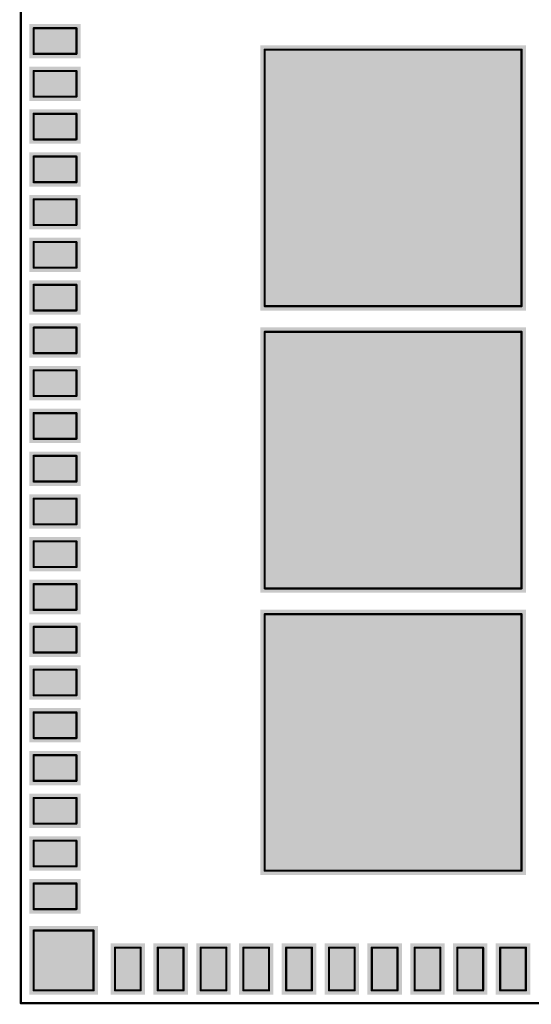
# Model space of a CAD drawing. Header units: inches. Extents: x -0.237 to 0.361, y -0.313 to 0.396.
# Tile 1 of 3: x -0.237 to -0.001, y -0.313 to 0.14. Entities that reach past the tile are written whole.
import ezdxf

# ---------------------------------------------------------------- set-up
doc = ezdxf.new("R2010")
doc.units = ezdxf.units.IN
doc.header["$MEASUREMENT"] = 0
for name, color, linetype in [('Top Layer', 1, 'Continuous'), ('Top Paste', 8, 'Continuous'), ('Top Solder', 216, 'Continuous'), ('Top Top Assembly-Bottom Assembly', 56, 'Continuous')]:
    doc.layers.add(name, color=color, linetype=linetype)

msp = doc.modelspace()

# ---------------------------------------------------------------- hatches: boundary and pattern name
at = {"layer": 'Top Layer'}
for points in [[(-0.23031, 0.12402), (-0.23031, 0.13583), (-0.21063, 0.13583), (-0.21063, 0.12402)], [(-0.12402, 0.12598), (-0.00591, 0.12598), (-0.00591, 0.00787), (-0.12402, 0.00787)], [(-0.23031, 0.10433), (-0.23031, 0.11614), (-0.21063, 0.11614), (-0.21063, 0.10433)], [(-0.23031, 0.08465), (-0.23031, 0.09646), (-0.21063, 0.09646), (-0.21063, 0.08465)], [(-0.23031, 0.06496), (-0.23031, 0.07677), (-0.21063, 0.07677), (-0.21063, 0.06496)], [(-0.23031, 0.04528), (-0.23031, 0.05709), (-0.21063, 0.05709), (-0.21063, 0.04528)], [(-0.23031, 0.02559), (-0.23031, 0.0374), (-0.21063, 0.0374), (-0.21063, 0.02559)], [(-0.23031, 0.00591), (-0.23031, 0.01772), (-0.21063, 0.01772), (-0.21063, 0.00591)], [(-0.23031, -0.01378), (-0.23031, -0.00197), (-0.21063, -0.00197), (-0.21063, -0.01378)], [(-0.12402, -0.00394), (-0.00591, -0.00394), (-0.00591, -0.12205), (-0.12402, -0.12205)], [(-0.23031, -0.03346), (-0.23031, -0.02165), (-0.21063, -0.02165), (-0.21063, -0.03346)], [(-0.23031, -0.05315), (-0.23031, -0.04134), (-0.21063, -0.04134), (-0.21063, -0.05315)], [(-0.23031, -0.07283), (-0.23031, -0.06102), (-0.21063, -0.06102), (-0.21063, -0.07283)], [(-0.23031, -0.09252), (-0.23031, -0.08071), (-0.21063, -0.08071), (-0.21063, -0.09252)], [(-0.23031, -0.1122), (-0.23031, -0.10039), (-0.21063, -0.10039), (-0.21063, -0.1122)], [(-0.23031, -0.13189), (-0.23031, -0.12008), (-0.21063, -0.12008), (-0.21063, -0.13189)], [(-0.12402, -0.13386), (-0.00591, -0.13386), (-0.00591, -0.25197), (-0.12402, -0.25197)], [(-0.23031, -0.15157), (-0.23031, -0.13976), (-0.21063, -0.13976), (-0.21063, -0.15157)], [(-0.23031, -0.17126), (-0.23031, -0.15945), (-0.21063, -0.15945), (-0.21063, -0.17126)], [(-0.23031, -0.19094), (-0.23031, -0.17913), (-0.21063, -0.17913), (-0.21063, -0.19094)], [(-0.23031, -0.21063), (-0.23031, -0.19882), (-0.21063, -0.19882), (-0.21063, -0.21063)], [(-0.23031, -0.23031), (-0.23031, -0.2185), (-0.21063, -0.2185), (-0.21063, -0.23031)], [(-0.23031, -0.25), (-0.23031, -0.23819), (-0.21063, -0.23819), (-0.21063, -0.25)], [(-0.23031, -0.26969), (-0.23031, -0.25787), (-0.21063, -0.25787), (-0.21063, -0.26969)], [(-0.20276, -0.30709), (-0.23031, -0.30709), (-0.23031, -0.27953), (-0.20276, -0.27953)], [(-0.19289, -0.2874), (-0.18108, -0.2874), (-0.18108, -0.30709), (-0.19289, -0.30709)], [(-0.1614, -0.30709), (-0.17321, -0.30709), (-0.17321, -0.2874), (-0.1614, -0.2874)], [(-0.14173, -0.30709), (-0.15354, -0.30709), (-0.15354, -0.2874), (-0.14173, -0.2874)], [(-0.12203, -0.30709), (-0.13384, -0.30709), (-0.13384, -0.2874), (-0.12203, -0.2874)], [(-0.10236, -0.30709), (-0.11417, -0.30709), (-0.11417, -0.2874), (-0.10236, -0.2874)], [(-0.08266, -0.30709), (-0.09447, -0.30709), (-0.09447, -0.2874), (-0.08266, -0.2874)], [(-0.06297, -0.30709), (-0.07478, -0.30709), (-0.07478, -0.2874), (-0.06297, -0.2874)], [(-0.04331, -0.30709), (-0.05512, -0.30709), (-0.05512, -0.2874), (-0.04331, -0.2874)], [(-0.0236, -0.30709), (-0.03541, -0.30709), (-0.03541, -0.2874), (-0.0236, -0.2874)], [(-0.00394, -0.30709), (-0.01575, -0.30709), (-0.01575, -0.2874), (-0.00394, -0.2874)]]:
    msp.add_hatch(color=1, dxfattribs=at).paths.add_polyline_path(points)
at = {"layer": 'Top Paste'}
for points in [[(-0.23031, 0.12402), (-0.23031, 0.13583), (-0.21063, 0.13583), (-0.21063, 0.12402)], [(-0.12402, 0.12598), (-0.00591, 0.12598), (-0.00591, 0.00787), (-0.12402, 0.00787)], [(-0.23031, 0.10433), (-0.23031, 0.11614), (-0.21063, 0.11614), (-0.21063, 0.10433)], [(-0.23031, 0.08465), (-0.23031, 0.09646), (-0.21063, 0.09646), (-0.21063, 0.08465)], [(-0.23031, 0.06496), (-0.23031, 0.07677), (-0.21063, 0.07677), (-0.21063, 0.06496)], [(-0.23031, 0.04528), (-0.23031, 0.05709), (-0.21063, 0.05709), (-0.21063, 0.04528)], [(-0.23031, 0.02559), (-0.23031, 0.0374), (-0.21063, 0.0374), (-0.21063, 0.02559)], [(-0.23031, 0.00591), (-0.23031, 0.01772), (-0.21063, 0.01772), (-0.21063, 0.00591)], [(-0.23031, -0.01378), (-0.23031, -0.00197), (-0.21063, -0.00197), (-0.21063, -0.01378)], [(-0.12402, -0.00394), (-0.00591, -0.00394), (-0.00591, -0.12205), (-0.12402, -0.12205)], [(-0.23031, -0.03346), (-0.23031, -0.02165), (-0.21063, -0.02165), (-0.21063, -0.03346)], [(-0.23031, -0.05315), (-0.23031, -0.04134), (-0.21063, -0.04134), (-0.21063, -0.05315)], [(-0.23031, -0.07283), (-0.23031, -0.06102), (-0.21063, -0.06102), (-0.21063, -0.07283)], [(-0.23031, -0.09252), (-0.23031, -0.08071), (-0.21063, -0.08071), (-0.21063, -0.09252)], [(-0.23031, -0.1122), (-0.23031, -0.10039), (-0.21063, -0.10039), (-0.21063, -0.1122)], [(-0.23031, -0.13189), (-0.23031, -0.12008), (-0.21063, -0.12008), (-0.21063, -0.13189)], [(-0.12402, -0.13386), (-0.00591, -0.13386), (-0.00591, -0.25197), (-0.12402, -0.25197)], [(-0.23031, -0.15157), (-0.23031, -0.13976), (-0.21063, -0.13976), (-0.21063, -0.15157)], [(-0.23031, -0.17126), (-0.23031, -0.15945), (-0.21063, -0.15945), (-0.21063, -0.17126)], [(-0.23031, -0.19094), (-0.23031, -0.17913), (-0.21063, -0.17913), (-0.21063, -0.19094)], [(-0.23031, -0.21063), (-0.23031, -0.19882), (-0.21063, -0.19882), (-0.21063, -0.21063)], [(-0.23031, -0.23031), (-0.23031, -0.2185), (-0.21063, -0.2185), (-0.21063, -0.23031)], [(-0.23031, -0.25), (-0.23031, -0.23819), (-0.21063, -0.23819), (-0.21063, -0.25)], [(-0.23031, -0.26969), (-0.23031, -0.25787), (-0.21063, -0.25787), (-0.21063, -0.26969)], [(-0.20276, -0.30709), (-0.23031, -0.30709), (-0.23031, -0.27953), (-0.20276, -0.27953)], [(-0.19289, -0.2874), (-0.18108, -0.2874), (-0.18108, -0.30709), (-0.19289, -0.30709)], [(-0.1614, -0.30709), (-0.17321, -0.30709), (-0.17321, -0.2874), (-0.1614, -0.2874)], [(-0.14173, -0.30709), (-0.15354, -0.30709), (-0.15354, -0.2874), (-0.14173, -0.2874)], [(-0.12203, -0.30709), (-0.13384, -0.30709), (-0.13384, -0.2874), (-0.12203, -0.2874)], [(-0.10236, -0.30709), (-0.11417, -0.30709), (-0.11417, -0.2874), (-0.10236, -0.2874)], [(-0.08266, -0.30709), (-0.09447, -0.30709), (-0.09447, -0.2874), (-0.08266, -0.2874)], [(-0.06297, -0.30709), (-0.07478, -0.30709), (-0.07478, -0.2874), (-0.06297, -0.2874)], [(-0.04331, -0.30709), (-0.05512, -0.30709), (-0.05512, -0.2874), (-0.04331, -0.2874)], [(-0.0236, -0.30709), (-0.03541, -0.30709), (-0.03541, -0.2874), (-0.0236, -0.2874)], [(-0.00394, -0.30709), (-0.01575, -0.30709), (-0.01575, -0.2874), (-0.00394, -0.2874)]]:
    msp.add_hatch(color=8, dxfattribs=at).paths.add_polyline_path(points)
at = {"layer": 'Top Solder'}
for points in [[(-0.23232, 0.12201), (-0.23232, 0.13783), (-0.20862, 0.13783), (-0.20862, 0.12201)], [(-0.12602, 0.12799), (-0.0039, 0.12799), (-0.0039, 0.00587), (-0.12602, 0.00587)], [(-0.23232, 0.10232), (-0.23232, 0.11815), (-0.20862, 0.11815), (-0.20862, 0.10232)], [(-0.23232, 0.08264), (-0.23232, 0.09846), (-0.20862, 0.09846), (-0.20862, 0.08264)], [(-0.23232, 0.06295), (-0.23232, 0.07878), (-0.20862, 0.07878), (-0.20862, 0.06295)], [(-0.23232, 0.04327), (-0.23232, 0.05909), (-0.20862, 0.05909), (-0.20862, 0.04327)], [(-0.23232, 0.02358), (-0.23232, 0.03941), (-0.20862, 0.03941), (-0.20862, 0.02358)], [(-0.23232, 0.0039), (-0.23232, 0.01972), (-0.20862, 0.01972), (-0.20862, 0.0039)], [(-0.23232, -0.01579), (-0.23232, 0.00004), (-0.20862, 0.00004), (-0.20862, -0.01579)], [(-0.12602, -0.00193), (-0.0039, -0.00193), (-0.0039, -0.12406), (-0.12602, -0.12406)], [(-0.23232, -0.03547), (-0.23232, -0.01965), (-0.20862, -0.01965), (-0.20862, -0.03547)], [(-0.23232, -0.05516), (-0.23232, -0.03933), (-0.20862, -0.03933), (-0.20862, -0.05516)], [(-0.23232, -0.07484), (-0.23232, -0.05902), (-0.20862, -0.05902), (-0.20862, -0.07484)], [(-0.23232, -0.09453), (-0.23232, -0.0787), (-0.20862, -0.0787), (-0.20862, -0.09453)], [(-0.23232, -0.11421), (-0.23232, -0.09839), (-0.20862, -0.09839), (-0.20862, -0.11421)], [(-0.23232, -0.1339), (-0.23232, -0.11807), (-0.20862, -0.11807), (-0.20862, -0.1339)], [(-0.12602, -0.13185), (-0.0039, -0.13185), (-0.0039, -0.25398), (-0.12602, -0.25398)], [(-0.23232, -0.15358), (-0.23232, -0.13776), (-0.20862, -0.13776), (-0.20862, -0.15358)], [(-0.23232, -0.17327), (-0.23232, -0.15744), (-0.20862, -0.15744), (-0.20862, -0.17327)], [(-0.23232, -0.19295), (-0.23232, -0.17713), (-0.20862, -0.17713), (-0.20862, -0.19295)], [(-0.23232, -0.21264), (-0.23232, -0.19681), (-0.20862, -0.19681), (-0.20862, -0.21264)], [(-0.23232, -0.23232), (-0.23232, -0.2165), (-0.20862, -0.2165), (-0.20862, -0.23232)], [(-0.23232, -0.25201), (-0.23232, -0.23618), (-0.20862, -0.23618), (-0.20862, -0.25201)], [(-0.23232, -0.27169), (-0.23232, -0.25587), (-0.20862, -0.25587), (-0.20862, -0.27169)], [(-0.20075, -0.30909), (-0.23232, -0.30909), (-0.23232, -0.27752), (-0.20075, -0.27752)], [(-0.1949, -0.28539), (-0.17907, -0.28539), (-0.17907, -0.30909), (-0.1949, -0.30909)], [(-0.15939, -0.30909), (-0.17522, -0.30909), (-0.17522, -0.28539), (-0.15939, -0.28539)], [(-0.13972, -0.30909), (-0.15555, -0.30909), (-0.15555, -0.28539), (-0.13972, -0.28539)], [(-0.12002, -0.30909), (-0.13585, -0.30909), (-0.13585, -0.28539), (-0.12002, -0.28539)], [(-0.10035, -0.30909), (-0.11618, -0.30909), (-0.11618, -0.28539), (-0.10035, -0.28539)], [(-0.08065, -0.30909), (-0.09648, -0.30909), (-0.09648, -0.28539), (-0.08065, -0.28539)], [(-0.06096, -0.30909), (-0.07679, -0.30909), (-0.07679, -0.28539), (-0.06096, -0.28539)], [(-0.0413, -0.30909), (-0.05713, -0.30909), (-0.05713, -0.28539), (-0.0413, -0.28539)], [(-0.02159, -0.30909), (-0.03742, -0.30909), (-0.03742, -0.28539), (-0.02159, -0.28539)], [(-0.00193, -0.30909), (-0.01776, -0.30909), (-0.01776, -0.28539), (-0.00193, -0.28539)]]:
    msp.add_hatch(color=216, dxfattribs=at).paths.add_polyline_path(points)

# ---------------------------------------------------------------- linework, layer by layer
at = {"layer": 'Top Top Assembly-Bottom Assembly', "const_width": 0.001}
for points in [[(-0.23622, -0.31299), (-0.23622, 0.39567)], [(-0.23031, 0.12402), (-0.23031, 0.13583)], [(-0.23031, 0.13583), (-0.21063, 0.13583)], [(-0.21063, 0.12402), (-0.21063, 0.13583)], [(-0.23031, 0.12402), (-0.21063, 0.12402)], [(-0.12402, 0.12598), (-0.00591, 0.12598)], [(-0.12402, 0.00787), (-0.12402, 0.12598)], [(-0.00591, 0.00787), (-0.00591, 0.12598)], [(-0.23031, 0.10433), (-0.23031, 0.11614)], [(-0.23031, 0.11614), (-0.21063, 0.11614)], [(-0.21063, 0.10433), (-0.21063, 0.11614)], [(-0.23031, 0.10433), (-0.21063, 0.10433)], [(-0.23031, 0.08465), (-0.23031, 0.09646)], [(-0.23031, 0.09646), (-0.21063, 0.09646)], [(-0.21063, 0.08465), (-0.21063, 0.09646)], [(-0.23031, 0.08465), (-0.21063, 0.08465)], [(-0.23031, 0.06496), (-0.23031, 0.07677)], [(-0.23031, 0.07677), (-0.21063, 0.07677)], [(-0.21063, 0.06496), (-0.21063, 0.07677)], [(-0.23031, 0.06496), (-0.21063, 0.06496)], [(-0.23031, 0.04528), (-0.23031, 0.05709)], [(-0.23031, 0.05709), (-0.21063, 0.05709)], [(-0.21063, 0.04528), (-0.21063, 0.05709)], [(-0.23031, 0.04528), (-0.21063, 0.04528)], [(-0.23031, 0.02559), (-0.23031, 0.0374)], [(-0.23031, 0.0374), (-0.21063, 0.0374)], [(-0.21063, 0.02559), (-0.21063, 0.0374)], [(-0.23031, 0.02559), (-0.21063, 0.02559)], [(-0.23031, 0.00591), (-0.23031, 0.01772)], [(-0.23031, 0.01772), (-0.21063, 0.01772)], [(-0.21063, 0.00591), (-0.21063, 0.01772)], [(-0.23031, 0.00591), (-0.21063, 0.00591)], [(-0.12402, 0.00787), (-0.00591, 0.00787)], [(-0.23031, -0.01378), (-0.23031, -0.00197)], [(-0.23031, -0.00197), (-0.21063, -0.00197)], [(-0.21063, -0.01378), (-0.21063, -0.00197)], [(-0.12402, -0.00394), (-0.00591, -0.00394)], [(-0.12402, -0.12205), (-0.12402, -0.00394)], [(-0.00591, -0.12205), (-0.00591, -0.00394)], [(-0.23031, -0.01378), (-0.21063, -0.01378)], [(-0.23031, -0.03346), (-0.23031, -0.02165)], [(-0.23031, -0.02165), (-0.21063, -0.02165)], [(-0.21063, -0.03346), (-0.21063, -0.02165)], [(-0.23031, -0.03346), (-0.21063, -0.03346)], [(-0.23031, -0.05315), (-0.23031, -0.04134)], [(-0.23031, -0.04134), (-0.21063, -0.04134)], [(-0.21063, -0.05315), (-0.21063, -0.04134)], [(-0.23031, -0.05315), (-0.21063, -0.05315)], [(-0.23031, -0.07283), (-0.23031, -0.06102)], [(-0.23031, -0.06102), (-0.21063, -0.06102)], [(-0.21063, -0.07283), (-0.21063, -0.06102)], [(-0.23031, -0.07283), (-0.21063, -0.07283)], [(-0.23031, -0.09252), (-0.23031, -0.08071)], [(-0.23031, -0.08071), (-0.21063, -0.08071)], [(-0.21063, -0.09252), (-0.21063, -0.08071)], [(-0.23031, -0.09252), (-0.21063, -0.09252)], [(-0.23031, -0.1122), (-0.23031, -0.10039)], [(-0.23031, -0.10039), (-0.21063, -0.10039)], [(-0.21063, -0.1122), (-0.21063, -0.10039)], [(-0.23031, -0.1122), (-0.21063, -0.1122)], [(-0.23031, -0.13189), (-0.23031, -0.12008)], [(-0.23031, -0.12008), (-0.21063, -0.12008)], [(-0.21063, -0.13189), (-0.21063, -0.12008)], [(-0.12402, -0.12205), (-0.00591, -0.12205)], [(-0.23031, -0.13189), (-0.21063, -0.13189)], [(-0.12402, -0.13386), (-0.00591, -0.13386)], [(-0.12402, -0.25197), (-0.12402, -0.13386)], [(-0.00591, -0.25197), (-0.00591, -0.13386)], [(-0.23031, -0.15157), (-0.23031, -0.13976)], [(-0.23031, -0.13976), (-0.21063, -0.13976)], [(-0.21063, -0.15157), (-0.21063, -0.13976)], [(-0.23031, -0.15157), (-0.21063, -0.15157)], [(-0.23031, -0.17126), (-0.23031, -0.15945)], [(-0.23031, -0.15945), (-0.21063, -0.15945)], [(-0.21063, -0.17126), (-0.21063, -0.15945)], [(-0.23031, -0.17126), (-0.21063, -0.17126)], [(-0.23031, -0.19094), (-0.23031, -0.17913)], [(-0.23031, -0.17913), (-0.21063, -0.17913)], [(-0.21063, -0.19094), (-0.21063, -0.17913)], [(-0.23031, -0.19094), (-0.21063, -0.19094)], [(-0.23031, -0.21063), (-0.23031, -0.19882)], [(-0.23031, -0.19882), (-0.21063, -0.19882)], [(-0.21063, -0.21063), (-0.21063, -0.19882)], [(-0.23031, -0.21063), (-0.21063, -0.21063)], [(-0.23031, -0.23031), (-0.23031, -0.2185)], [(-0.23031, -0.2185), (-0.21063, -0.2185)], [(-0.21063, -0.23031), (-0.21063, -0.2185)], [(-0.23031, -0.23031), (-0.21063, -0.23031)], [(-0.23031, -0.25), (-0.23031, -0.23819)], [(-0.23031, -0.23819), (-0.21063, -0.23819)], [(-0.21063, -0.25), (-0.21063, -0.23819)], [(-0.23031, -0.25), (-0.21063, -0.25)], [(-0.12402, -0.25197), (-0.00591, -0.25197)], [(-0.23031, -0.26969), (-0.23031, -0.25787)], [(-0.23031, -0.25787), (-0.21063, -0.25787)], [(-0.21063, -0.26969), (-0.21063, -0.25787)], [(-0.23031, -0.26969), (-0.21063, -0.26969)], [(-0.23031, -0.27953), (-0.20276, -0.27953)], [(-0.23031, -0.30709), (-0.23031, -0.27953)], [(-0.20276, -0.30709), (-0.20276, -0.27953)], [(-0.19289, -0.2874), (-0.18108, -0.2874)], [(-0.19289, -0.30709), (-0.19289, -0.2874)], [(-0.18108, -0.30709), (-0.18108, -0.2874)], [(-0.17321, -0.2874), (-0.1614, -0.2874)], [(-0.17321, -0.30709), (-0.17321, -0.2874)], [(-0.1614, -0.30709), (-0.1614, -0.2874)], [(-0.15352, -0.2874), (-0.14171, -0.2874)], [(-0.15352, -0.30709), (-0.15352, -0.2874)], [(-0.14171, -0.30709), (-0.14171, -0.2874)], [(-0.13384, -0.2874), (-0.12203, -0.2874)], [(-0.13384, -0.30709), (-0.13384, -0.2874)], [(-0.12203, -0.30709), (-0.12203, -0.2874)], [(-0.11415, -0.2874), (-0.10234, -0.2874)], [(-0.11415, -0.30709), (-0.11415, -0.2874)], [(-0.10234, -0.30709), (-0.10234, -0.2874)], [(-0.09447, -0.2874), (-0.08266, -0.2874)], [(-0.09447, -0.30709), (-0.09447, -0.2874)], [(-0.08266, -0.30709), (-0.08266, -0.2874)], [(-0.07478, -0.2874), (-0.06297, -0.2874)], [(-0.07478, -0.30709), (-0.07478, -0.2874)], [(-0.06297, -0.30709), (-0.06297, -0.2874)], [(-0.0551, -0.2874), (-0.04329, -0.2874)], [(-0.0551, -0.30709), (-0.0551, -0.2874)], [(-0.04329, -0.30709), (-0.04329, -0.2874)], [(-0.03541, -0.2874), (-0.0236, -0.2874)], [(-0.03541, -0.30709), (-0.03541, -0.2874)], [(-0.0236, -0.30709), (-0.0236, -0.2874)], [(-0.01573, -0.2874), (-0.00392, -0.2874)], [(-0.01573, -0.30709), (-0.01573, -0.2874)], [(-0.00392, -0.30709), (-0.00392, -0.2874)], [(-0.23031, -0.30709), (-0.20276, -0.30709)], [(-0.19289, -0.30709), (-0.18108, -0.30709)], [(-0.17321, -0.30709), (-0.1614, -0.30709)], [(-0.15352, -0.30709), (-0.14171, -0.30709)], [(-0.13384, -0.30709), (-0.12203, -0.30709)], [(-0.11415, -0.30709), (-0.10234, -0.30709)], [(-0.09447, -0.30709), (-0.08266, -0.30709)], [(-0.07478, -0.30709), (-0.06297, -0.30709)], [(-0.0551, -0.30709), (-0.04329, -0.30709)], [(-0.03541, -0.30709), (-0.0236, -0.30709)], [(-0.01573, -0.30709), (-0.00392, -0.30709)], [(-0.23622, -0.31299), (0.23622, -0.31299)]]:
    msp.add_lwpolyline(points, dxfattribs=at)
at = {"layer": 'Top Top Assembly-Bottom Assembly', "const_width": 0.0005}
for points in [[(-0.23056, 0.13583, 1), (-0.23006, 0.13583, 1)], [(-0.23056, 0.13583, 1), (-0.23006, 0.13583, 1)], [(-0.21088, 0.13583, 1), (-0.21038, 0.13583, 1)], [(-0.21088, 0.13583, 1), (-0.21038, 0.13583, 1)], [(-0.23056, 0.12402, 1), (-0.23006, 0.12402, 1)], [(-0.23056, 0.12402, 1), (-0.23006, 0.12402, 1)], [(-0.21088, 0.12402, 1), (-0.21038, 0.12402, 1)], [(-0.21088, 0.12402, 1), (-0.21038, 0.12402, 1)], [(-0.12427, 0.12598, 1), (-0.12377, 0.12598, 1)], [(-0.12427, 0.12598, 1), (-0.12377, 0.12598, 1)], [(-0.00616, 0.12598, 1), (-0.00566, 0.12598, 1)], [(-0.00616, 0.12598, 1), (-0.00566, 0.12598, 1)], [(-0.23056, 0.11614, 1), (-0.23006, 0.11614, 1)], [(-0.23056, 0.11614, 1), (-0.23006, 0.11614, 1)], [(-0.21088, 0.11614, 1), (-0.21038, 0.11614, 1)], [(-0.21088, 0.11614, 1), (-0.21038, 0.11614, 1)], [(-0.23056, 0.10433, 1), (-0.23006, 0.10433, 1)], [(-0.23056, 0.10433, 1), (-0.23006, 0.10433, 1)], [(-0.21088, 0.10433, 1), (-0.21038, 0.10433, 1)], [(-0.21088, 0.10433, 1), (-0.21038, 0.10433, 1)], [(-0.23056, 0.09646, 1), (-0.23006, 0.09646, 1)], [(-0.23056, 0.09646, 1), (-0.23006, 0.09646, 1)], [(-0.21088, 0.09646, 1), (-0.21038, 0.09646, 1)], [(-0.21088, 0.09646, 1), (-0.21038, 0.09646, 1)], [(-0.23056, 0.08465, 1), (-0.23006, 0.08465, 1)], [(-0.23056, 0.08465, 1), (-0.23006, 0.08465, 1)], [(-0.21088, 0.08465, 1), (-0.21038, 0.08465, 1)], [(-0.21088, 0.08465, 1), (-0.21038, 0.08465, 1)], [(-0.23056, 0.07677, 1), (-0.23006, 0.07677, 1)], [(-0.23056, 0.07677, 1), (-0.23006, 0.07677, 1)], [(-0.21088, 0.07677, 1), (-0.21038, 0.07677, 1)], [(-0.21088, 0.07677, 1), (-0.21038, 0.07677, 1)], [(-0.23056, 0.06496, 1), (-0.23006, 0.06496, 1)], [(-0.23056, 0.06496, 1), (-0.23006, 0.06496, 1)], [(-0.21088, 0.06496, 1), (-0.21038, 0.06496, 1)], [(-0.21088, 0.06496, 1), (-0.21038, 0.06496, 1)], [(-0.23056, 0.05709, 1), (-0.23006, 0.05709, 1)], [(-0.23056, 0.05709, 1), (-0.23006, 0.05709, 1)], [(-0.21088, 0.05709, 1), (-0.21038, 0.05709, 1)], [(-0.21088, 0.05709, 1), (-0.21038, 0.05709, 1)], [(-0.23056, 0.04528, 1), (-0.23006, 0.04528, 1)], [(-0.23056, 0.04528, 1), (-0.23006, 0.04528, 1)], [(-0.21088, 0.04528, 1), (-0.21038, 0.04528, 1)], [(-0.21088, 0.04528, 1), (-0.21038, 0.04528, 1)], [(-0.23056, 0.0374, 1), (-0.23006, 0.0374, 1)], [(-0.23056, 0.0374, 1), (-0.23006, 0.0374, 1)], [(-0.21088, 0.0374, 1), (-0.21038, 0.0374, 1)], [(-0.21088, 0.0374, 1), (-0.21038, 0.0374, 1)], [(-0.23056, 0.02559, 1), (-0.23006, 0.02559, 1)], [(-0.23056, 0.02559, 1), (-0.23006, 0.02559, 1)], [(-0.21088, 0.02559, 1), (-0.21038, 0.02559, 1)], [(-0.21088, 0.02559, 1), (-0.21038, 0.02559, 1)], [(-0.23056, 0.01772, 1), (-0.23006, 0.01772, 1)], [(-0.23056, 0.01772, 1), (-0.23006, 0.01772, 1)], [(-0.21088, 0.01772, 1), (-0.21038, 0.01772, 1)], [(-0.21088, 0.01772, 1), (-0.21038, 0.01772, 1)], [(-0.23056, 0.00591, 1), (-0.23006, 0.00591, 1)], [(-0.23056, 0.00591, 1), (-0.23006, 0.00591, 1)], [(-0.21088, 0.00591, 1), (-0.21038, 0.00591, 1)], [(-0.21088, 0.00591, 1), (-0.21038, 0.00591, 1)], [(-0.12427, 0.00787, 1), (-0.12377, 0.00787, 1)], [(-0.12427, 0.00787, 1), (-0.12377, 0.00787, 1)], [(-0.00616, 0.00787, 1), (-0.00566, 0.00787, 1)], [(-0.00616, 0.00787, 1), (-0.00566, 0.00787, 1)], [(-0.23056, -0.00197, 1), (-0.23006, -0.00197, 1)], [(-0.23056, -0.00197, 1), (-0.23006, -0.00197, 1)], [(-0.21088, -0.00197, 1), (-0.21038, -0.00197, 1)], [(-0.21088, -0.00197, 1), (-0.21038, -0.00197, 1)], [(-0.12427, -0.00394, 1), (-0.12377, -0.00394, 1)], [(-0.12427, -0.00394, 1), (-0.12377, -0.00394, 1)], [(-0.00616, -0.00394, 1), (-0.00566, -0.00394, 1)], [(-0.00616, -0.00394, 1), (-0.00566, -0.00394, 1)], [(-0.23056, -0.01378, 1), (-0.23006, -0.01378, 1)], [(-0.23056, -0.01378, 1), (-0.23006, -0.01378, 1)], [(-0.21088, -0.01378, 1), (-0.21038, -0.01378, 1)], [(-0.21088, -0.01378, 1), (-0.21038, -0.01378, 1)], [(-0.23056, -0.02165, 1), (-0.23006, -0.02165, 1)], [(-0.23056, -0.02165, 1), (-0.23006, -0.02165, 1)], [(-0.21088, -0.02165, 1), (-0.21038, -0.02165, 1)], [(-0.21088, -0.02165, 1), (-0.21038, -0.02165, 1)], [(-0.23056, -0.03346, 1), (-0.23006, -0.03346, 1)], [(-0.23056, -0.03346, 1), (-0.23006, -0.03346, 1)], [(-0.21088, -0.03346, 1), (-0.21038, -0.03346, 1)], [(-0.21088, -0.03346, 1), (-0.21038, -0.03346, 1)], [(-0.23056, -0.04134, 1), (-0.23006, -0.04134, 1)], [(-0.23056, -0.04134, 1), (-0.23006, -0.04134, 1)], [(-0.21088, -0.04134, 1), (-0.21038, -0.04134, 1)], [(-0.21088, -0.04134, 1), (-0.21038, -0.04134, 1)], [(-0.23056, -0.05315, 1), (-0.23006, -0.05315, 1)], [(-0.23056, -0.05315, 1), (-0.23006, -0.05315, 1)], [(-0.21088, -0.05315, 1), (-0.21038, -0.05315, 1)], [(-0.21088, -0.05315, 1), (-0.21038, -0.05315, 1)], [(-0.23056, -0.06102, 1), (-0.23006, -0.06102, 1)], [(-0.23056, -0.06102, 1), (-0.23006, -0.06102, 1)], [(-0.21088, -0.06102, 1), (-0.21038, -0.06102, 1)], [(-0.21088, -0.06102, 1), (-0.21038, -0.06102, 1)], [(-0.23056, -0.07283, 1), (-0.23006, -0.07283, 1)], [(-0.23056, -0.07283, 1), (-0.23006, -0.07283, 1)], [(-0.21088, -0.07283, 1), (-0.21038, -0.07283, 1)], [(-0.21088, -0.07283, 1), (-0.21038, -0.07283, 1)], [(-0.23056, -0.08071, 1), (-0.23006, -0.08071, 1)], [(-0.23056, -0.08071, 1), (-0.23006, -0.08071, 1)], [(-0.21088, -0.08071, 1), (-0.21038, -0.08071, 1)], [(-0.21088, -0.08071, 1), (-0.21038, -0.08071, 1)], [(-0.23056, -0.09252, 1), (-0.23006, -0.09252, 1)], [(-0.23056, -0.09252, 1), (-0.23006, -0.09252, 1)], [(-0.21088, -0.09252, 1), (-0.21038, -0.09252, 1)], [(-0.21088, -0.09252, 1), (-0.21038, -0.09252, 1)], [(-0.23056, -0.10039, 1), (-0.23006, -0.10039, 1)], [(-0.23056, -0.10039, 1), (-0.23006, -0.10039, 1)], [(-0.21088, -0.10039, 1), (-0.21038, -0.10039, 1)], [(-0.21088, -0.10039, 1), (-0.21038, -0.10039, 1)], [(-0.23056, -0.1122, 1), (-0.23006, -0.1122, 1)], [(-0.23056, -0.1122, 1), (-0.23006, -0.1122, 1)], [(-0.21088, -0.1122, 1), (-0.21038, -0.1122, 1)], [(-0.21088, -0.1122, 1), (-0.21038, -0.1122, 1)], [(-0.23056, -0.12008, 1), (-0.23006, -0.12008, 1)], [(-0.23056, -0.12008, 1), (-0.23006, -0.12008, 1)], [(-0.21088, -0.12008, 1), (-0.21038, -0.12008, 1)], [(-0.21088, -0.12008, 1), (-0.21038, -0.12008, 1)], [(-0.12427, -0.12205, 1), (-0.12377, -0.12205, 1)], [(-0.12427, -0.12205, 1), (-0.12377, -0.12205, 1)], [(-0.00616, -0.12205, 1), (-0.00566, -0.12205, 1)], [(-0.00616, -0.12205, 1), (-0.00566, -0.12205, 1)], [(-0.23056, -0.13189, 1), (-0.23006, -0.13189, 1)], [(-0.23056, -0.13189, 1), (-0.23006, -0.13189, 1)], [(-0.21088, -0.13189, 1), (-0.21038, -0.13189, 1)], [(-0.21088, -0.13189, 1), (-0.21038, -0.13189, 1)], [(-0.12427, -0.13386, 1), (-0.12377, -0.13386, 1)], [(-0.12427, -0.13386, 1), (-0.12377, -0.13386, 1)], [(-0.00616, -0.13386, 1), (-0.00566, -0.13386, 1)], [(-0.00616, -0.13386, 1), (-0.00566, -0.13386, 1)], [(-0.23056, -0.13976, 1), (-0.23006, -0.13976, 1)], [(-0.23056, -0.13976, 1), (-0.23006, -0.13976, 1)], [(-0.21088, -0.13976, 1), (-0.21038, -0.13976, 1)], [(-0.21088, -0.13976, 1), (-0.21038, -0.13976, 1)], [(-0.23056, -0.15157, 1), (-0.23006, -0.15157, 1)], [(-0.23056, -0.15157, 1), (-0.23006, -0.15157, 1)], [(-0.21088, -0.15157, 1), (-0.21038, -0.15157, 1)], [(-0.21088, -0.15157, 1), (-0.21038, -0.15157, 1)], [(-0.23056, -0.15945, 1), (-0.23006, -0.15945, 1)], [(-0.23056, -0.15945, 1), (-0.23006, -0.15945, 1)], [(-0.21088, -0.15945, 1), (-0.21038, -0.15945, 1)], [(-0.21088, -0.15945, 1), (-0.21038, -0.15945, 1)], [(-0.23056, -0.17126, 1), (-0.23006, -0.17126, 1)], [(-0.23056, -0.17126, 1), (-0.23006, -0.17126, 1)], [(-0.21088, -0.17126, 1), (-0.21038, -0.17126, 1)], [(-0.21088, -0.17126, 1), (-0.21038, -0.17126, 1)], [(-0.23056, -0.17913, 1), (-0.23006, -0.17913, 1)], [(-0.23056, -0.17913, 1), (-0.23006, -0.17913, 1)], [(-0.21088, -0.17913, 1), (-0.21038, -0.17913, 1)], [(-0.21088, -0.17913, 1), (-0.21038, -0.17913, 1)], [(-0.23056, -0.19094, 1), (-0.23006, -0.19094, 1)], [(-0.23056, -0.19094, 1), (-0.23006, -0.19094, 1)], [(-0.21088, -0.19094, 1), (-0.21038, -0.19094, 1)], [(-0.21088, -0.19094, 1), (-0.21038, -0.19094, 1)], [(-0.23056, -0.19882, 1), (-0.23006, -0.19882, 1)], [(-0.23056, -0.19882, 1), (-0.23006, -0.19882, 1)], [(-0.21088, -0.19882, 1), (-0.21038, -0.19882, 1)], [(-0.21088, -0.19882, 1), (-0.21038, -0.19882, 1)], [(-0.23056, -0.21063, 1), (-0.23006, -0.21063, 1)], [(-0.23056, -0.21063, 1), (-0.23006, -0.21063, 1)], [(-0.21088, -0.21063, 1), (-0.21038, -0.21063, 1)], [(-0.21088, -0.21063, 1), (-0.21038, -0.21063, 1)], [(-0.23056, -0.2185, 1), (-0.23006, -0.2185, 1)], [(-0.23056, -0.2185, 1), (-0.23006, -0.2185, 1)], [(-0.21088, -0.2185, 1), (-0.21038, -0.2185, 1)], [(-0.21088, -0.2185, 1), (-0.21038, -0.2185, 1)], [(-0.23056, -0.23031, 1), (-0.23006, -0.23031, 1)], [(-0.23056, -0.23031, 1), (-0.23006, -0.23031, 1)], [(-0.21088, -0.23031, 1), (-0.21038, -0.23031, 1)], [(-0.21088, -0.23031, 1), (-0.21038, -0.23031, 1)], [(-0.23056, -0.23819, 1), (-0.23006, -0.23819, 1)], [(-0.23056, -0.23819, 1), (-0.23006, -0.23819, 1)], [(-0.21088, -0.23819, 1), (-0.21038, -0.23819, 1)], [(-0.21088, -0.23819, 1), (-0.21038, -0.23819, 1)], [(-0.23056, -0.25, 1), (-0.23006, -0.25, 1)], [(-0.23056, -0.25, 1), (-0.23006, -0.25, 1)], [(-0.21088, -0.25, 1), (-0.21038, -0.25, 1)], [(-0.21088, -0.25, 1), (-0.21038, -0.25, 1)], [(-0.12427, -0.25197, 1), (-0.12377, -0.25197, 1)], [(-0.12427, -0.25197, 1), (-0.12377, -0.25197, 1)], [(-0.00616, -0.25197, 1), (-0.00566, -0.25197, 1)], [(-0.00616, -0.25197, 1), (-0.00566, -0.25197, 1)], [(-0.23056, -0.25787, 1), (-0.23006, -0.25787, 1)], [(-0.23056, -0.25787, 1), (-0.23006, -0.25787, 1)], [(-0.21088, -0.25787, 1), (-0.21038, -0.25787, 1)], [(-0.21088, -0.25787, 1), (-0.21038, -0.25787, 1)], [(-0.23056, -0.26969, 1), (-0.23006, -0.26969, 1)], [(-0.23056, -0.26969, 1), (-0.23006, -0.26969, 1)], [(-0.21088, -0.26969, 1), (-0.21038, -0.26969, 1)], [(-0.21088, -0.26969, 1), (-0.21038, -0.26969, 1)], [(-0.23056, -0.27953, 1), (-0.23006, -0.27953, 1)], [(-0.23056, -0.27953, 1), (-0.23006, -0.27953, 1)], [(-0.20301, -0.27953, 1), (-0.20251, -0.27953, 1)], [(-0.20301, -0.27953, 1), (-0.20251, -0.27953, 1)], [(-0.19314, -0.2874, 1), (-0.19264, -0.2874, 1)], [(-0.19314, -0.2874, 1), (-0.19264, -0.2874, 1)], [(-0.18133, -0.2874, 1), (-0.18083, -0.2874, 1)], [(-0.18133, -0.2874, 1), (-0.18083, -0.2874, 1)], [(-0.17346, -0.2874, 1), (-0.17296, -0.2874, 1)], [(-0.17346, -0.2874, 1), (-0.17296, -0.2874, 1)], [(-0.16165, -0.2874, 1), (-0.16115, -0.2874, 1)], [(-0.16165, -0.2874, 1), (-0.16115, -0.2874, 1)], [(-0.15377, -0.2874, 1), (-0.15327, -0.2874, 1)], [(-0.15377, -0.2874, 1), (-0.15327, -0.2874, 1)], [(-0.14196, -0.2874, 1), (-0.14146, -0.2874, 1)], [(-0.14196, -0.2874, 1), (-0.14146, -0.2874, 1)], [(-0.13409, -0.2874, 1), (-0.13359, -0.2874, 1)], [(-0.13409, -0.2874, 1), (-0.13359, -0.2874, 1)], [(-0.12228, -0.2874, 1), (-0.12178, -0.2874, 1)], [(-0.12228, -0.2874, 1), (-0.12178, -0.2874, 1)], [(-0.1144, -0.2874, 1), (-0.1139, -0.2874, 1)], [(-0.1144, -0.2874, 1), (-0.1139, -0.2874, 1)], [(-0.10259, -0.2874, 1), (-0.10209, -0.2874, 1)], [(-0.10259, -0.2874, 1), (-0.10209, -0.2874, 1)], [(-0.09472, -0.2874, 1), (-0.09422, -0.2874, 1)], [(-0.09472, -0.2874, 1), (-0.09422, -0.2874, 1)], [(-0.08291, -0.2874, 1), (-0.08241, -0.2874, 1)], [(-0.08291, -0.2874, 1), (-0.08241, -0.2874, 1)], [(-0.07503, -0.2874, 1), (-0.07453, -0.2874, 1)], [(-0.07503, -0.2874, 1), (-0.07453, -0.2874, 1)], [(-0.06322, -0.2874, 1), (-0.06272, -0.2874, 1)], [(-0.06322, -0.2874, 1), (-0.06272, -0.2874, 1)], [(-0.05535, -0.2874, 1), (-0.05485, -0.2874, 1)], [(-0.05535, -0.2874, 1), (-0.05485, -0.2874, 1)], [(-0.04354, -0.2874, 1), (-0.04304, -0.2874, 1)], [(-0.04354, -0.2874, 1), (-0.04304, -0.2874, 1)], [(-0.03566, -0.2874, 1), (-0.03516, -0.2874, 1)], [(-0.03566, -0.2874, 1), (-0.03516, -0.2874, 1)], [(-0.02385, -0.2874, 1), (-0.02335, -0.2874, 1)], [(-0.02385, -0.2874, 1), (-0.02335, -0.2874, 1)], [(-0.01598, -0.2874, 1), (-0.01548, -0.2874, 1)], [(-0.01598, -0.2874, 1), (-0.01548, -0.2874, 1)], [(-0.00417, -0.2874, 1), (-0.00367, -0.2874, 1)], [(-0.00417, -0.2874, 1), (-0.00367, -0.2874, 1)], [(-0.23056, -0.30709, 1), (-0.23006, -0.30709, 1)], [(-0.23056, -0.30709, 1), (-0.23006, -0.30709, 1)], [(-0.20301, -0.30709, 1), (-0.20251, -0.30709, 1)], [(-0.20301, -0.30709, 1), (-0.20251, -0.30709, 1)], [(-0.19314, -0.30709, 1), (-0.19264, -0.30709, 1)], [(-0.19314, -0.30709, 1), (-0.19264, -0.30709, 1)], [(-0.18133, -0.30709, 1), (-0.18083, -0.30709, 1)], [(-0.18133, -0.30709, 1), (-0.18083, -0.30709, 1)], [(-0.17346, -0.30709, 1), (-0.17296, -0.30709, 1)], [(-0.17346, -0.30709, 1), (-0.17296, -0.30709, 1)], [(-0.16165, -0.30709, 1), (-0.16115, -0.30709, 1)], [(-0.16165, -0.30709, 1), (-0.16115, -0.30709, 1)], [(-0.15377, -0.30709, 1), (-0.15327, -0.30709, 1)], [(-0.15377, -0.30709, 1), (-0.15327, -0.30709, 1)], [(-0.14196, -0.30709, 1), (-0.14146, -0.30709, 1)], [(-0.14196, -0.30709, 1), (-0.14146, -0.30709, 1)], [(-0.13409, -0.30709, 1), (-0.13359, -0.30709, 1)], [(-0.13409, -0.30709, 1), (-0.13359, -0.30709, 1)], [(-0.12228, -0.30709, 1), (-0.12178, -0.30709, 1)], [(-0.12228, -0.30709, 1), (-0.12178, -0.30709, 1)], [(-0.1144, -0.30709, 1), (-0.1139, -0.30709, 1)], [(-0.1144, -0.30709, 1), (-0.1139, -0.30709, 1)], [(-0.10259, -0.30709, 1), (-0.10209, -0.30709, 1)], [(-0.10259, -0.30709, 1), (-0.10209, -0.30709, 1)], [(-0.09472, -0.30709, 1), (-0.09422, -0.30709, 1)], [(-0.09472, -0.30709, 1), (-0.09422, -0.30709, 1)], [(-0.08291, -0.30709, 1), (-0.08241, -0.30709, 1)], [(-0.08291, -0.30709, 1), (-0.08241, -0.30709, 1)], [(-0.07503, -0.30709, 1), (-0.07453, -0.30709, 1)], [(-0.07503, -0.30709, 1), (-0.07453, -0.30709, 1)], [(-0.06322, -0.30709, 1), (-0.06272, -0.30709, 1)], [(-0.06322, -0.30709, 1), (-0.06272, -0.30709, 1)], [(-0.05535, -0.30709, 1), (-0.05485, -0.30709, 1)], [(-0.05535, -0.30709, 1), (-0.05485, -0.30709, 1)], [(-0.04354, -0.30709, 1), (-0.04304, -0.30709, 1)], [(-0.04354, -0.30709, 1), (-0.04304, -0.30709, 1)], [(-0.03566, -0.30709, 1), (-0.03516, -0.30709, 1)], [(-0.03566, -0.30709, 1), (-0.03516, -0.30709, 1)], [(-0.02385, -0.30709, 1), (-0.02335, -0.30709, 1)], [(-0.02385, -0.30709, 1), (-0.02335, -0.30709, 1)], [(-0.01598, -0.30709, 1), (-0.01548, -0.30709, 1)], [(-0.01598, -0.30709, 1), (-0.01548, -0.30709, 1)], [(-0.00417, -0.30709, 1), (-0.00367, -0.30709, 1)], [(-0.00417, -0.30709, 1), (-0.00367, -0.30709, 1)], [(-0.23647, -0.31299, 1), (-0.23597, -0.31299, 1)], [(-0.23647, -0.31299, 1), (-0.23597, -0.31299, 1)]]:
    msp.add_lwpolyline(points, format="xyb", close=True, dxfattribs=at)

doc.saveas('drawing.dxf')
